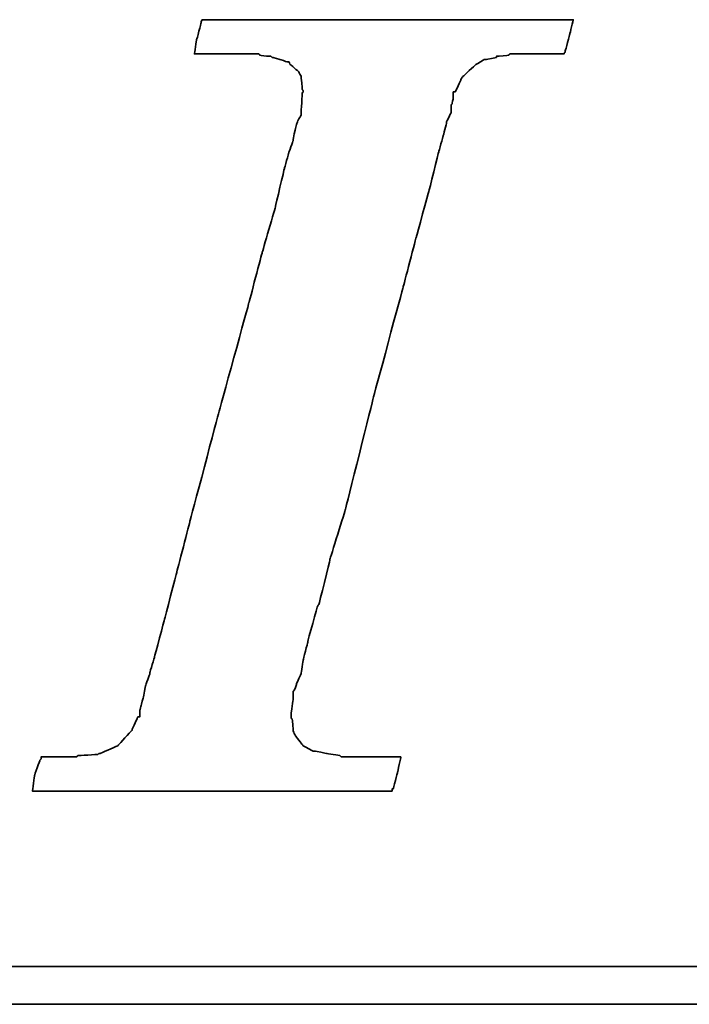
# Model space of a CAD drawing. Header units: millimetres. Extents: x 920 to 1152, y 73 to 164.
# Tile 31 of 48: x 1093.97 to 1095.27, y 95 to 96.91. Entities that reach past the tile are written whole.
import ezdxf

# ---------------------------------------------------------------- set-up
doc = ezdxf.new("R2010")
doc.units = ezdxf.units.MM
doc.header["$LTSCALE"] = 0.15
doc.layers.add('DIM', color=4, linetype='CONTINUOUS')
doc.layers.add('layer 1', color=7, linetype='CONTINUOUS')

# ---------------------------------------------------------------- blocks, each defined once
blk = doc.blocks.new('TBI MOTION logo(完整正式版)')
at = {"layer": 'layer 1', "color": 22, "lineweight": 35}
for points, knots in [([(-40.59125, -7.94375), (-40.59125, -7.94375), (-40.97375, -7.94375), (-40.97375, -7.94375), (-40.97375, -7.94375), (-40.97375, -7.94375), (-41.38125, -7.94375), (-41.38125, -7.94375), (-41.38125, -7.94375), (-41.38125, -7.94375), (-41.54875, -7.94375), (-41.54875, -7.94375), (-41.54875, -7.94375), (-41.54875, -7.94375), (-41.59875, -7.94375), (-41.59875, -7.94375), (-41.59875, -7.94375), (-41.59875, -7.94375), (-41.88375, -7.94375), (-41.88375, -7.94375), (-41.88375, -7.94375), (-41.88375, -7.94375), (-41.90875, -7.91875), (-41.90875, -7.91875), (-41.90875, -7.91875), (-41.90875, -7.91875), (-42.19875, -7.87125), (-42.19875, -7.87125), (-42.19875, -7.87125), (-42.19875, -7.87125), (-42.43875, -7.82375), (-42.43875, -7.82375), (-42.43875, -7.82375), (-42.43875, -7.82375), (-42.45875, -7.82375), (-42.45875, -7.82375), (-42.45875, -7.82375), (-42.45875, -7.82375), (-42.48625, -7.82375), (-42.48625, -7.82375), (-42.48625, -7.82375), (-42.48625, -7.82375), (-42.67625, -7.72375), (-42.67625, -7.72375), (-42.67625, -7.72375), (-42.67625, -7.72375), (-42.70125, -7.70375), (-42.70125, -7.70375), (-42.70125, -7.70375), (-42.70125, -7.70375), (-42.72375, -7.67875), (-42.72375, -7.67875), (-42.72375, -7.67875), (-42.72375, -7.67875), (-42.86875, -7.48875), (-42.86875, -7.48875), (-42.86875, -7.48875), (-42.86875, -7.48875), (-42.89375, -7.43875), (-42.89375, -7.43875), (-42.89375, -7.43875), (-42.89375, -7.43875), (-42.91875, -7.38875), (-42.91875, -7.38875), (-42.91875, -7.38875), (-42.91875, -7.38875), (-42.93875, -7.12875), (-42.93875, -7.12875), (-42.93875, -7.12875), (-42.93875, -7.12875), (-42.96375, -7.10375), (-42.96375, -7.10375), (-42.96375, -7.10375), (-42.96375, -7.10375), (-42.96375, -7.05375), (-42.96375, -7.05375), (-42.96375, -7.05375), (-42.96375, -7.05375), (-42.96375, -7.00875), (-42.96375, -7.00875), (-42.96375, -7.00875), (-42.96375, -7.00875), (-42.91875, -6.69625), (-42.91875, -6.69625), (-42.91875, -6.69625), (-42.91875, -6.69625), (-42.91875, -6.62375), (-42.91875, -6.62375), (-42.91875, -6.62375), (-42.91875, -6.62375), (-42.91875, -6.59625), (-42.91875, -6.59625), (-42.91875, -6.59625), (-42.91875, -6.59625), (-42.91875, -6.57375), (-42.91875, -6.57375), (-42.91875, -6.57375), (-42.91875, -6.57375), (-42.91875, -6.52875), (-42.91875, -6.52875), (-42.91875, -6.52875), (-42.91875, -6.52875), (-42.89375, -6.50375), (-42.89375, -6.50375), (-42.89375, -6.50375), (-42.89375, -6.50375), (-42.84375, -6.38375), (-42.84375, -6.38375), (-42.84375, -6.38375), (-42.84375, -6.38375), (-42.84375, -6.35875), (-42.84375, -6.35875), (-42.84375, -6.35875), (-42.84375, -6.35875), (-42.74625, -6.14375), (-42.74625, -6.14375), (-42.74625, -6.14375), (-42.74625, -6.14375), (-42.70125, -5.85375), (-42.70125, -5.85375), (-42.70125, -5.85375), (-42.70125, -5.85375), (-42.60375, -5.47125), (-42.60375, -5.47125), (-42.60375, -5.47125), (-42.60375, -5.47125), (-42.60375, -5.44875), (-42.60375, -5.44875), (-42.60375, -5.44875), (-42.60375, -5.44875), (-42.38875, -4.67875), (-42.38875, -4.67875), (-42.38875, -4.67875), (-42.38875, -4.67875), (-42.36375, -4.65375), (-42.36375, -4.65375), (-42.36375, -4.65375), (-42.36375, -4.65375), (-42.12375, -3.69625), (-42.12375, -3.69625), (-42.12375, -3.69625), (-42.12375, -3.69625), (-42.12375, -3.67374), (-42.12375, -3.67374), (-42.12375, -3.67374), (-42.12375, -3.67374), (-41.78875, -2.59374), (-41.78875, -2.59374), (-41.78875, -2.59374), (-41.78875, -2.59374), (-41.18875, -0.19375), (-41.18875, -0.19375), (-41.18875, -0.19375), (-41.18875, -0.19375), (-40.54375, 2.20624), (-40.54375, 2.20624), (-40.54375, 2.20624), (-40.54375, 2.20624), (-40.25375, 3.30875), (-40.25375, 3.30875), (-40.25375, 3.30875), (-40.25375, 3.30875), (-39.98875, 4.27125), (-39.98875, 4.27125), (-39.98875, 4.27125), (-39.98875, 4.27125), (-39.77375, 5.13125), (-39.77375, 5.13125), (-39.77375, 5.13125), (-39.77375, 5.13125), (-39.67875, 5.47125), (-39.67875, 5.47125), (-39.67875, 5.47125), (-39.67875, 5.47125), (-39.60375, 5.75625), (-39.60375, 5.75625), (-39.60375, 5.75625), (-39.60375, 5.75625), (-39.60375, 5.78125), (-39.60375, 5.78125), (-39.60375, 5.78125), (-39.60375, 5.78125), (-39.50875, 5.97125), (-39.50875, 5.97125), (-39.50875, 5.97125), (-39.50875, 5.97125), (-39.50875, 6.13875), (-39.50875, 6.13875), (-39.50875, 6.13875), (-39.50875, 6.13875), (-39.48625, 6.16625), (-39.48625, 6.16625), (-39.48625, 6.16625), (-39.48625, 6.16625), (-39.46125, 6.28625), (-39.46125, 6.28625), (-39.46125, 6.28625), (-39.46125, 6.28625), (-39.46125, 6.42625), (-39.46125, 6.42625), (-39.46125, 6.42625), (-39.46125, 6.42625), (-39.41375, 6.42625), (-39.41375, 6.42625), (-39.41375, 6.42625), (-39.41375, 6.42625), (-39.29375, 6.69125), (-39.29375, 6.69125), (-39.29375, 6.69125), (-39.29375, 6.69125), (-39.26875, 6.74125), (-39.26875, 6.74125), (-39.26875, 6.74125), (-39.26875, 6.74125), (-39.24375, 6.76625), (-39.24375, 6.76625), (-39.24375, 6.76625), (-39.24375, 6.76625), (-38.98375, 7.00624), (-38.98375, 7.00624), (-38.98375, 7.00624), (-38.98375, 7.00624), (-38.95625, 7.02624), (-38.95625, 7.02624), (-38.95625, 7.02624), (-38.95625, 7.02624), (-38.78875, 7.12624), (-38.78875, 7.12624), (-38.78875, 7.12624), (-38.78875, 7.12624), (-38.76375, 7.12624), (-38.76375, 7.12624), (-38.76375, 7.12624), (-38.76375, 7.12624), (-38.74375, 7.12624), (-38.74375, 7.12624), (-38.74375, 7.12624), (-38.74375, 7.12624), (-38.52875, 7.17125), (-38.52875, 7.17125), (-38.52875, 7.17125), (-38.52875, 7.17125), (-38.52875, 7.19624), (-38.52875, 7.19624), (-38.52875, 7.19624), (-38.52875, 7.19624), (-38.50375, 7.19624), (-38.50375, 7.19624), (-38.50375, 7.19624), (-38.50375, 7.19624), (-38.26125, 7.21875), (-38.26125, 7.21875), (-38.26125, 7.21875), (-38.26125, 7.21875), (-38.23875, 7.24624), (-38.23875, 7.24624), (-38.23875, 7.24624), (-38.23875, 7.24624), (-38.21625, 7.24624), (-38.21625, 7.24624), (-38.21625, 7.24624), (-38.21625, 7.24624), (-38.18875, 7.24624), (-38.18875, 7.24624), (-38.18875, 7.24624), (-38.18875, 7.24624), (-37.90375, 7.24624), (-37.90375, 7.24624), (-37.90375, 7.24624), (-37.90375, 7.24624), (-37.85375, 7.24624), (-37.85375, 7.24624), (-37.85375, 7.24624), (-37.85375, 7.24624), (-37.75875, 7.24624), (-37.75875, 7.24624), (-37.75875, 7.24624), (-37.75875, 7.24624), (-37.42375, 7.24624), (-37.42375, 7.24624), (-37.42375, 7.24624), (-37.42375, 7.24624), (-37.08875, 7.24624), (-37.08875, 7.24624), (-37.08875, 7.24624), (-37.08875, 7.24624), (-37.06375, 7.24624), (-37.06375, 7.24624), (-37.06375, 7.24624), (-37.06375, 7.24624), (-37.06375, 7.26624), (-37.06375, 7.26624), (-37.06375, 7.26624), (-37.06375, 7.26624), (-37.03875, 7.29125), (-37.03875, 7.29125), (-37.03875, 7.29125), (-37.03875, 7.29125), (-37.03875, 7.31625), (-37.03875, 7.31625), (-37.03875, 7.31625), (-37.03875, 7.31625), (-36.94125, 7.67625), (-36.94125, 7.67625), (-36.94125, 7.67625), (-36.94125, 7.67625), (-36.86875, 7.98625), (-36.86875, 7.98625), (-36.86875, 7.98625), (-36.86875, 7.98625), (-36.98875, 7.98625), (-36.98875, 7.98625), (-36.98875, 7.98625), (-36.98875, 7.98625), (-37.42375, 7.98625), (-37.42375, 7.98625), (-37.42375, 7.98625), (-37.42375, 7.98625), (-37.94875, 7.98625), (-37.94875, 7.98625), (-37.94875, 7.98625), (-37.94875, 7.98625), (-38.57375, 7.98625), (-38.57375, 7.98625), (-38.57375, 7.98625), (-38.57375, 7.98625), (-39.29375, 7.98625), (-39.29375, 7.98625), (-39.29375, 7.98625), (-39.29375, 7.98625), (-40.82875, 7.98625), (-40.82875, 7.98625), (-40.82875, 7.98625), (-40.82875, 7.98625), (-42.36375, 7.98625), (-42.36375, 7.98625), (-42.36375, 7.98625), (-42.36375, 7.98625), (-43.08375, 7.98625), (-43.08375, 7.98625), (-43.08375, 7.98625), (-43.08375, 7.98625), (-43.70875, 7.98625), (-43.70875, 7.98625), (-43.70875, 7.98625), (-43.70875, 7.98625), (-44.23375, 7.98625), (-44.23375, 7.98625), (-44.23375, 7.98625), (-44.23375, 7.98625), (-44.66875, 7.98625), (-44.66875, 7.98625), (-44.66875, 7.98625), (-44.66875, 7.98625), (-44.88375, 7.98625), (-44.88375, 7.98625), (-44.88375, 7.98625), (-44.88375, 7.98625), (-44.90875, 7.94125), (-44.90875, 7.94125), (-44.90875, 7.94125), (-44.90875, 7.94125), (-44.90875, 7.91625), (-44.90875, 7.91625), (-44.90875, 7.91625), (-44.90875, 7.91625), (-45.00375, 7.55625), (-45.00375, 7.55625), (-45.00375, 7.55625), (-45.00375, 7.55625), (-45.05375, 7.24624), (-45.05375, 7.24624), (-45.05375, 7.24624), (-45.05375, 7.24624), (-44.61875, 7.24624), (-44.61875, 7.24624), (-44.61875, 7.24624), (-44.61875, 7.24624), (-44.11375, 7.24624), (-44.11375, 7.24624), (-44.11375, 7.24624), (-44.11375, 7.24624), (-43.99375, 7.24624), (-43.99375, 7.24624), (-43.99375, 7.24624), (-43.99375, 7.24624), (-43.94625, 7.24624), (-43.94625, 7.24624), (-43.94625, 7.24624), (-43.94625, 7.24624), (-43.92374, 7.24624), (-43.92374, 7.24624), (-43.92374, 7.24624), (-43.92374, 7.24624), (-43.65875, 7.24624), (-43.65875, 7.24624), (-43.65875, 7.24624), (-43.65875, 7.24624), (-43.63875, 7.21875), (-43.63875, 7.21875), (-43.63875, 7.21875), (-43.63875, 7.21875), (-43.46875, 7.19624), (-43.46875, 7.19624), (-43.46875, 7.19624), (-43.46875, 7.19624), (-43.39875, 7.19624), (-43.39875, 7.19624), (-43.39875, 7.19624), (-43.39875, 7.19624), (-43.37125, 7.17125), (-43.37125, 7.17125), (-43.37125, 7.17125), (-43.37125, 7.17125), (-43.34875, 7.17125), (-43.34875, 7.17125), (-43.34875, 7.17125), (-43.34875, 7.17125), (-43.20375, 7.12624), (-43.20375, 7.12624), (-43.20375, 7.12624), (-43.20375, 7.12624), (-43.05875, 7.07624), (-43.05875, 7.07624), (-43.05875, 7.07624), (-43.05875, 7.07624), (-43.01375, 7.07624), (-43.01375, 7.07624), (-43.01375, 7.07624), (-43.01375, 7.07624), (-42.98875, 7.02624), (-42.98875, 7.02624), (-42.98875, 7.02624), (-42.98875, 7.02624), (-42.79875, 6.86125), (-42.79875, 6.86125), (-42.79875, 6.86125), (-42.79875, 6.86125), (-42.77375, 6.81125), (-42.77375, 6.81125), (-42.77375, 6.81125), (-42.77375, 6.81125), (-42.74625, 6.76625), (-42.74625, 6.76625), (-42.74625, 6.76625), (-42.74625, 6.76625), (-42.72375, 6.47625), (-42.72375, 6.47625), (-42.72375, 6.47625), (-42.72375, 6.47625), (-42.70125, 6.45124), (-42.70125, 6.45124), (-42.70125, 6.45124), (-42.70125, 6.45124), (-42.70125, 6.42625), (-42.70125, 6.42625), (-42.70125, 6.42625), (-42.70125, 6.42625), (-42.72375, 6.40625), (-42.72375, 6.40625), (-42.72375, 6.40625), (-42.72375, 6.40625), (-42.74625, 5.97125), (-42.74625, 5.97125), (-42.74625, 5.97125), (-42.74625, 5.97125), (-42.74625, 5.94625), (-42.74625, 5.94625), (-42.74625, 5.94625), (-42.74625, 5.94625), (-42.74625, 5.92625), (-42.74625, 5.92625), (-42.74625, 5.92625), (-42.74625, 5.92625), (-42.77375, 5.87625), (-42.77375, 5.87625), (-42.77375, 5.87625), (-42.77375, 5.87625), (-42.81875, 5.80625), (-42.81875, 5.80625), (-42.81875, 5.80625), (-42.81875, 5.80625), (-42.86875, 5.63625), (-42.86875, 5.63625), (-42.86875, 5.63625), (-42.86875, 5.63625), (-42.91875, 5.39625), (-42.91875, 5.39625), (-42.91875, 5.39625), (-42.91875, 5.39625), (-42.91875, 5.37124), (-42.91875, 5.37124), (-42.91875, 5.37124), (-42.91875, 5.37124), (-43.01375, 5.10874), (-43.01375, 5.10874), (-43.01375, 5.10874), (-43.01375, 5.10874), (-43.10875, 4.77124), (-43.10875, 4.77124), (-43.10875, 4.77124), (-43.10875, 4.77124), (-43.29875, 3.95625), (-43.29875, 3.95625), (-43.29875, 3.95625), (-43.29875, 3.95625), (-43.58875, 2.95125), (-43.58875, 2.95125), (-43.58875, 2.95125), (-43.58875, 2.95125), (-43.87375, 1.87125), (-43.87375, 1.87125), (-43.87375, 1.87125), (-43.87375, 1.87125), (-44.52625, -0.50374), (-44.52625, -0.50374), (-44.52625, -0.50374), (-44.52625, -0.50374), (-45.14875, -2.85375), (-45.14875, -2.85375), (-45.14875, -2.85375), (-45.14875, -2.85375), (-45.43375, -3.95875), (-45.43375, -3.95875), (-45.43375, -3.95875), (-45.43375, -3.95875), (-45.69875, -4.96875), (-45.69875, -4.96875), (-45.69875, -4.96875), (-45.69875, -4.96875), (-45.91375, -5.78375), (-45.91375, -5.78375), (-45.91375, -5.78375), (-45.91375, -5.78375), (-46.01375, -6.11875), (-46.01375, -6.11875), (-46.01375, -6.11875), (-46.01375, -6.11875), (-46.01375, -6.14375), (-46.01375, -6.14375), (-46.01375, -6.14375), (-46.01375, -6.14375), (-46.10875, -6.40875), (-46.10875, -6.40875), (-46.10875, -6.40875), (-46.10875, -6.40875), (-46.15375, -6.64875), (-46.15375, -6.64875), (-46.15375, -6.64875), (-46.15375, -6.64875), (-46.20375, -6.83875), (-46.20375, -6.83875), (-46.20375, -6.83875), (-46.20375, -6.83875), (-46.22875, -6.93375), (-46.22875, -6.93375), (-46.22875, -6.93375), (-46.22875, -6.93375), (-46.22875, -7.07875), (-46.22875, -7.07875), (-46.22875, -7.07875), (-46.22875, -7.07875), (-46.27375, -7.07875), (-46.27375, -7.07875), (-46.27375, -7.07875), (-46.27375, -7.07875), (-46.39375, -7.34375), (-46.39375, -7.34375), (-46.39375, -7.34375), (-46.39375, -7.34375), (-46.39375, -7.36875), (-46.39375, -7.36875), (-46.39375, -7.36875), (-46.39375, -7.36875), (-46.42125, -7.38875), (-46.42125, -7.38875), (-46.42125, -7.38875), (-46.42125, -7.38875), (-46.68375, -7.67875), (-46.68375, -7.67875), (-46.68375, -7.67875), (-46.68375, -7.67875), (-46.70875, -7.70375), (-46.70875, -7.70375), (-46.70875, -7.70375), (-46.70875, -7.70375), (-46.75375, -7.72375), (-46.75375, -7.72375), (-46.75375, -7.72375), (-46.75375, -7.72375), (-47.08875, -7.87125), (-47.08875, -7.87125), (-47.08875, -7.87125), (-47.08875, -7.87125), (-47.11625, -7.87125), (-47.11625, -7.87125), (-47.11625, -7.87125), (-47.11625, -7.87125), (-47.13875, -7.89375), (-47.13875, -7.89375), (-47.13875, -7.89375), (-47.13875, -7.89375), (-47.56875, -7.91875), (-47.56875, -7.91875), (-47.56875, -7.91875), (-47.56875, -7.91875), (-47.59625, -7.94375), (-47.59625, -7.94375), (-47.59625, -7.94375), (-47.59625, -7.94375), (-47.64375, -7.94375), (-47.64375, -7.94375), (-47.64375, -7.94375), (-47.64375, -7.94375), (-47.73625, -7.94375), (-47.73625, -7.94375), (-47.73625, -7.94375), (-47.73625, -7.94375), (-48.07375, -7.94375), (-48.07375, -7.94375), (-48.07375, -7.94375), (-48.07375, -7.94375), (-48.36125, -7.94375), (-48.36125, -7.94375), (-48.36125, -7.94375), (-48.36125, -7.94375), (-48.36125, -7.96625), (-48.36125, -7.96625), (-48.36125, -7.96625), (-48.36125, -7.96625), (-48.36125, -7.99125), (-48.36125, -7.99125), (-48.36125, -7.99125), (-48.36125, -7.99125), (-48.38875, -8.01375), (-48.38875, -8.01375), (-48.38875, -8.01375), (-48.38875, -8.01375), (-48.50875, -8.34875), (-48.50875, -8.34875), (-48.50875, -8.34875), (-48.50875, -8.34875), (-48.55375, -8.68625), (-48.55375, -8.68625), (-48.55375, -8.68625), (-48.55375, -8.68625), (-48.45875, -8.68625), (-48.45875, -8.68625), (-48.45875, -8.68625), (-48.45875, -8.68625), (-48.07375, -8.68625), (-48.07375, -8.68625), (-48.07375, -8.68625), (-48.07375, -8.68625), (-47.52375, -8.68625), (-47.52375, -8.68625), (-47.52375, -8.68625), (-47.52375, -8.68625), (-46.92375, -8.68625), (-46.92375, -8.68625), (-46.92375, -8.68625), (-46.92375, -8.68625), (-46.25375, -8.68625), (-46.25375, -8.68625), (-46.25375, -8.68625), (-46.25375, -8.68625), (-46.20375, -8.68625), (-46.20375, -8.68625), (-46.20375, -8.68625), (-46.20375, -8.68625), (-44.71375, -8.68625), (-44.71375, -8.68625), (-44.71375, -8.68625), (-44.71375, -8.68625), (-43.22875, -8.68625), (-43.22875, -8.68625), (-43.22875, -8.68625), (-43.22875, -8.68625), (-42.55875, -8.68625), (-42.55875, -8.68625), (-42.55875, -8.68625), (-42.55875, -8.68625), (-42.50875, -8.68625), (-42.50875, -8.68625), (-42.50875, -8.68625), (-42.50875, -8.68625), (-41.93375, -8.68625), (-41.93375, -8.68625), (-41.93375, -8.68625), (-41.93375, -8.68625), (-41.38125, -8.68625), (-41.38125, -8.68625), (-41.38125, -8.68625), (-41.38125, -8.68625), (-40.97375, -8.68625), (-40.97375, -8.68625), (-40.97375, -8.68625), (-40.97375, -8.68625), (-40.78125, -8.68625), (-40.78125, -8.68625), (-40.78125, -8.68625), (-40.78125, -8.68625), (-40.78125, -8.63875), (-40.78125, -8.63875), (-40.78125, -8.63875), (-40.78125, -8.63875), (-40.75875, -8.63875), (-40.75875, -8.63875), (-40.75875, -8.63875), (-40.75875, -8.63875), (-40.66375, -8.27875), (-40.66375, -8.27875), (-40.66375, -8.27875), (-40.66375, -8.27875), (-40.59125, -7.94375), (-40.59125, -7.94375)], [0, 0, 0, 0, 0.00558659, 0.00558659, 0.00558659, 0.0055866, 0.01117318, 0.01117318, 0.01117318, 0.01117319, 0.01675978, 0.01675978, 0.01675978, 0.01675979, 0.02234637, 0.02234637, 0.02234637, 0.02234638, 0.02793296, 0.02793296, 0.02793296, 0.02793297, 0.03351955, 0.03351955, 0.03351955, 0.03351956, 0.03910615, 0.03910615, 0.03910615, 0.03910616, 0.04469274, 0.04469274, 0.04469274, 0.04469275, 0.05027933, 0.05027933, 0.05027933, 0.05027934, 0.05586592, 0.05586592, 0.05586592, 0.05586593, 0.06145251, 0.06145251, 0.06145251, 0.06145252, 0.06703911, 0.06703911, 0.06703911, 0.06703912, 0.0726257, 0.0726257, 0.0726257, 0.07262571, 0.07821229, 0.07821229, 0.07821229, 0.0782123, 0.08379888, 0.08379888, 0.08379888, 0.08379889, 0.08938547, 0.08938547, 0.08938547, 0.08938548, 0.09497207, 0.09497207, 0.09497207, 0.09497208, 0.10055866, 0.10055866, 0.10055866, 0.10055867, 0.10614525, 0.10614525, 0.10614525, 0.10614526, 0.11173184, 0.11173184, 0.11173184, 0.11173185, 0.11731844, 0.11731844, 0.11731844, 0.11731845, 0.12290503, 0.12290503, 0.12290503, 0.12290504, 0.12849162, 0.12849162, 0.12849162, 0.12849163, 0.13407821, 0.13407821, 0.13407821, 0.13407822, 0.1396648, 0.1396648, 0.1396648, 0.13966481, 0.1452514, 0.1452514, 0.1452514, 0.14525141, 0.15083799, 0.15083799, 0.15083799, 0.150838, 0.15642458, 0.15642458, 0.15642458, 0.15642459, 0.16201117, 0.16201117, 0.16201117, 0.16201118, 0.16759777, 0.16759777, 0.16759777, 0.16759778, 0.17318436, 0.17318436, 0.17318436, 0.17318437, 0.17877095, 0.17877095, 0.17877095, 0.17877096, 0.18435754, 0.18435754, 0.18435754, 0.18435755, 0.18994413, 0.18994413, 0.18994413, 0.18994414, 0.19553073, 0.19553073, 0.19553073, 0.19553074, 0.20111732, 0.20111732, 0.20111732, 0.20111733, 0.20670391, 0.20670391, 0.20670391, 0.20670392, 0.2122905, 0.2122905, 0.2122905, 0.21229051, 0.21787709, 0.21787709, 0.21787709, 0.2178771, 0.22346369, 0.22346369, 0.22346369, 0.2234637, 0.22905028, 0.22905028, 0.22905028, 0.22905029, 0.23463687, 0.23463687, 0.23463687, 0.23463688, 0.24022346, 0.24022346, 0.24022346, 0.24022347, 0.24581006, 0.24581006, 0.24581006, 0.24581007, 0.25139665, 0.25139665, 0.25139665, 0.25139666, 0.25698324, 0.25698324, 0.25698324, 0.25698325, 0.26256983, 0.26256983, 0.26256983, 0.26256984, 0.26815642, 0.26815642, 0.26815642, 0.26815643, 0.27374302, 0.27374302, 0.27374302, 0.27374303, 0.27932961, 0.27932961, 0.27932961, 0.27932962, 0.2849162, 0.2849162, 0.2849162, 0.28491621, 0.29050279, 0.29050279, 0.29050279, 0.2905028, 0.29608939, 0.29608939, 0.29608939, 0.2960894, 0.30167598, 0.30167598, 0.30167598, 0.30167599, 0.30726257, 0.30726257, 0.30726257, 0.30726258, 0.31284916, 0.31284916, 0.31284916, 0.31284917, 0.31843575, 0.31843575, 0.31843575, 0.31843576, 0.32402235, 0.32402235, 0.32402235, 0.32402236, 0.32960894, 0.32960894, 0.32960894, 0.32960895, 0.33519553, 0.33519553, 0.33519553, 0.33519554, 0.34078212, 0.34078212, 0.34078212, 0.34078213, 0.34636872, 0.34636872, 0.34636872, 0.34636873, 0.35195531, 0.35195531, 0.35195531, 0.35195532, 0.3575419, 0.3575419, 0.3575419, 0.35754191, 0.36312849, 0.36312849, 0.36312849, 0.3631285, 0.36871508, 0.36871508, 0.36871508, 0.36871509, 0.37430168, 0.37430168, 0.37430168, 0.37430169, 0.37988827, 0.37988827, 0.37988827, 0.37988828, 0.38547486, 0.38547486, 0.38547486, 0.38547487, 0.39106145, 0.39106145, 0.39106145, 0.39106146, 0.39664804, 0.39664804, 0.39664804, 0.39664805, 0.40223464, 0.40223464, 0.40223464, 0.40223465, 0.40782123, 0.40782123, 0.40782123, 0.40782124, 0.41340782, 0.41340782, 0.41340782, 0.41340783, 0.41899441, 0.41899441, 0.41899441, 0.41899442, 0.42458101, 0.42458101, 0.42458101, 0.42458102, 0.4301676, 0.4301676, 0.4301676, 0.43016761, 0.43575419, 0.43575419, 0.43575419, 0.4357542, 0.44134078, 0.44134078, 0.44134078, 0.44134079, 0.44692737, 0.44692737, 0.44692737, 0.44692738, 0.45251397, 0.45251397, 0.45251397, 0.45251398, 0.45810056, 0.45810056, 0.45810056, 0.45810057, 0.46368715, 0.46368715, 0.46368715, 0.46368716, 0.46927374, 0.46927374, 0.46927374, 0.46927375, 0.47486034, 0.47486034, 0.47486034, 0.47486035, 0.48044693, 0.48044693, 0.48044693, 0.48044694, 0.48603352, 0.48603352, 0.48603352, 0.48603353, 0.49162011, 0.49162011, 0.49162011, 0.49162012, 0.4972067, 0.4972067, 0.4972067, 0.49720671, 0.5027933, 0.5027933, 0.5027933, 0.50279331, 0.50837989, 0.50837989, 0.50837989, 0.5083799, 0.51396648, 0.51396648, 0.51396648, 0.51396649, 0.51955307, 0.51955307, 0.51955307, 0.51955308, 0.52513966, 0.52513966, 0.52513966, 0.52513967, 0.53072626, 0.53072626, 0.53072626, 0.53072627, 0.53631285, 0.53631285, 0.53631285, 0.53631286, 0.54189944, 0.54189944, 0.54189944, 0.54189945, 0.54748603, 0.54748603, 0.54748603, 0.54748604, 0.55307263, 0.55307263, 0.55307263, 0.55307264, 0.55865922, 0.55865922, 0.55865922, 0.55865923, 0.56424581, 0.56424581, 0.56424581, 0.56424582, 0.5698324, 0.5698324, 0.5698324, 0.56983241, 0.57541899, 0.57541899, 0.57541899, 0.575419, 0.58100559, 0.58100559, 0.58100559, 0.5810056, 0.58659218, 0.58659218, 0.58659218, 0.58659219, 0.59217877, 0.59217877, 0.59217877, 0.59217878, 0.59776536, 0.59776536, 0.59776536, 0.59776537, 0.60335196, 0.60335196, 0.60335196, 0.60335197, 0.60893855, 0.60893855, 0.60893855, 0.60893856, 0.61452514, 0.61452514, 0.61452514, 0.61452515, 0.62011173, 0.62011173, 0.62011173, 0.62011174, 0.62569832, 0.62569832, 0.62569832, 0.62569833, 0.63128492, 0.63128492, 0.63128492, 0.63128493, 0.63687151, 0.63687151, 0.63687151, 0.63687152, 0.6424581, 0.6424581, 0.6424581, 0.64245811, 0.64804469, 0.64804469, 0.64804469, 0.6480447, 0.65363128, 0.65363128, 0.65363128, 0.65363129, 0.65921788, 0.65921788, 0.65921788, 0.65921789, 0.66480447, 0.66480447, 0.66480447, 0.66480448, 0.67039106, 0.67039106, 0.67039106, 0.67039107, 0.67597765, 0.67597765, 0.67597765, 0.67597766, 0.68156425, 0.68156425, 0.68156425, 0.68156426, 0.68715084, 0.68715084, 0.68715084, 0.68715085, 0.69273743, 0.69273743, 0.69273743, 0.69273744, 0.69832402, 0.69832402, 0.69832402, 0.69832403, 0.70391061, 0.70391061, 0.70391061, 0.70391062, 0.70949721, 0.70949721, 0.70949721, 0.70949722, 0.7150838, 0.7150838, 0.7150838, 0.71508381, 0.72067039, 0.72067039, 0.72067039, 0.7206704, 0.72625698, 0.72625698, 0.72625698, 0.72625699, 0.73184358, 0.73184358, 0.73184358, 0.73184359, 0.73743017, 0.73743017, 0.73743017, 0.73743018, 0.74301676, 0.74301676, 0.74301676, 0.74301677, 0.74860335, 0.74860335, 0.74860335, 0.74860336, 0.75418994, 0.75418994, 0.75418994, 0.75418995, 0.75977654, 0.75977654, 0.75977654, 0.75977655, 0.76536313, 0.76536313, 0.76536313, 0.76536314, 0.77094972, 0.77094972, 0.77094972, 0.77094973, 0.77653631, 0.77653631, 0.77653631, 0.77653632, 0.78212291, 0.78212291, 0.78212291, 0.78212292, 0.7877095, 0.7877095, 0.7877095, 0.78770951, 0.79329609, 0.79329609, 0.79329609, 0.7932961, 0.79888268, 0.79888268, 0.79888268, 0.79888269, 0.80446927, 0.80446927, 0.80446927, 0.80446928, 0.81005587, 0.81005587, 0.81005587, 0.81005588, 0.81564246, 0.81564246, 0.81564246, 0.81564247, 0.82122905, 0.82122905, 0.82122905, 0.82122906, 0.82681564, 0.82681564, 0.82681564, 0.82681565, 0.83240223, 0.83240223, 0.83240223, 0.83240224, 0.83798883, 0.83798883, 0.83798883, 0.83798884, 0.84357542, 0.84357542, 0.84357542, 0.84357543, 0.84916201, 0.84916201, 0.84916201, 0.84916202, 0.8547486, 0.8547486, 0.8547486, 0.85474861, 0.8603352, 0.8603352, 0.8603352, 0.86033521, 0.86592179, 0.86592179, 0.86592179, 0.8659218, 0.87150838, 0.87150838, 0.87150838, 0.87150839, 0.87709497, 0.87709497, 0.87709497, 0.87709498, 0.88268156, 0.88268156, 0.88268156, 0.88268157, 0.88826816, 0.88826816, 0.88826816, 0.88826817, 0.89385475, 0.89385475, 0.89385475, 0.89385476, 0.89944134, 0.89944134, 0.89944134, 0.89944135, 0.90502793, 0.90502793, 0.90502793, 0.90502794, 0.91061453, 0.91061453, 0.91061453, 0.91061454, 0.91620112, 0.91620112, 0.91620112, 0.91620113, 0.92178771, 0.92178771, 0.92178771, 0.92178772, 0.9273743, 0.9273743, 0.9273743, 0.92737431, 0.93296089, 0.93296089, 0.93296089, 0.9329609, 0.93854749, 0.93854749, 0.93854749, 0.9385475, 0.94413408, 0.94413408, 0.94413408, 0.94413409, 0.94972067, 0.94972067, 0.94972067, 0.94972068, 0.95530726, 0.95530726, 0.95530726, 0.95530727, 0.96089385, 0.96089385, 0.96089385, 0.96089386, 0.96648045, 0.96648045, 0.96648045, 0.96648046, 0.97206704, 0.97206704, 0.97206704, 0.97206705, 0.97765363, 0.97765363, 0.97765363, 0.97765364, 0.98324022, 0.98324022, 0.98324022, 0.98324023, 0.98882682, 0.98882682, 0.98882682, 0.98882683, 0.99441341, 0.99441341, 0.99441341, 0.99441342, 1, 1, 1, 1]), ([(75.90875, -9.47875), (75.90875, -9.47875), (75.90875, -12.28625), (75.90875, -12.28625), (75.90875, -12.28625), (75.90875, -12.28625), (75.90875, -12.47875), (75.90875, -12.47875), (75.90875, -12.47875), (75.90875, -12.47875), (75.71625, -12.47875), (75.71625, -12.47875), (75.71625, -12.47875), (75.71625, -12.47875), (-88.32875, -12.47875), (-88.32875, -12.47875), (-88.32875, -12.47875), (-88.32875, -12.47875), (-88.32875, -13.29375), (-88.32875, -13.29375), (-88.32875, -13.29375), (-88.32875, -13.29375), (82.89125, -13.29375), (82.89125, -13.29375), (82.89125, -13.29375), (82.89125, -13.29375), (75.90875, -9.47875), (75.90875, -9.47875)], [0, 0, 0, 0, 0.14285714, 0.14285714, 0.14285714, 0.14285715, 0.28571429, 0.28571429, 0.28571429, 0.2857143, 0.42857143, 0.42857143, 0.42857143, 0.42857144, 0.57142857, 0.57142857, 0.57142857, 0.57142858, 0.71428571, 0.71428571, 0.71428571, 0.71428572, 0.85714286, 0.85714286, 0.85714286, 0.85714287, 1, 1, 1, 1])]:
    blk.add_open_spline(points, degree=3, knots=knots, dxfattribs=at)

msp = doc.modelspace()

# ---------------------------------------------------------------- block references
at = {"layer": 'DIM', "color": 7, "xscale": 0.090033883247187, "yscale": 0.090033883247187, "zscale": 0.090033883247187}
msp.add_blockref('TBI MOTION logo(完整正式版)', (1098.3651, 96.1935), dxfattribs=at)

doc.saveas('drawing.dxf')
